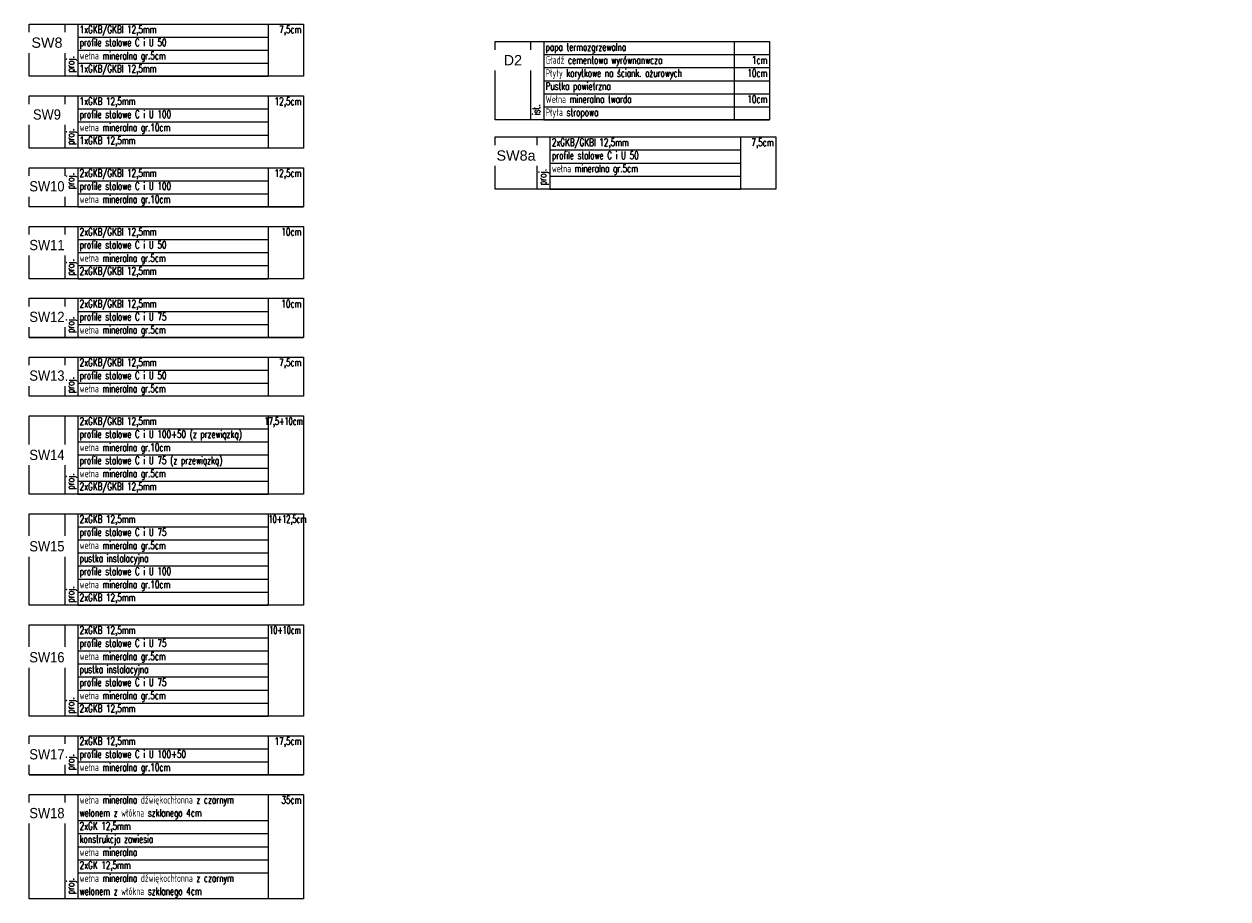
# Model space of a CAD drawing. Header units: centimetres. Extents: x -228435 to 56419, y -89367 to 477256.
# Tile 2 of 53: x -228435 to -163956, y -45923 to 977. Entities that reach past the tile are written whole.
import ezdxf
from ezdxf.enums import TextEntityAlignment as Align

# ---------------------------------------------------------------- set-up
doc = ezdxf.new("R2010")
doc.units = ezdxf.units.CM
doc.header["$LTSCALE"] = 50
doc.layers.get('0').update_dxf_attribs({"color": 8})
for name, color, linetype in [('ARCH_INFO_OPISY', 8, 'Continuous'), ('D2$0$ARCH_INFO_OPISY', 8, 'Continuous'), ('przegrody dla rzutów$0$RYSUNKOWE_XREF', 8, 'Continuous'), ('SW10$0$ARCH_INFO_OPISY', 8, 'Continuous'), ('SW11$0$ARCH_INFO_OPISY', 8, 'Continuous'), ('SW12$0$ARCH_INFO_OPISY', 8, 'Continuous'), ('SW13$0$ARCH_INFO_OPISY', 8, 'Continuous'), ('SW14$0$ARCH_INFO_OPISY', 8, 'Continuous'), ('SW15$0$ARCH_INFO_OPISY', 8, 'Continuous'), ('SW16$0$ARCH_INFO_OPISY', 8, 'Continuous'), ('SW17$0$ARCH_INFO_OPISY', 8, 'Continuous'), ('SW18$0$ARCH_INFO_OPISY', 8, 'Continuous'), ('SW8$0$ARCH_INFO_OPISY', 8, 'Continuous'), ('SW9$0$ARCH_INFO_OPISY', 8, 'Continuous')]:
    doc.layers.add(name, color=color, linetype=linetype)
for name, color, linetype, lineweight in [('ARCH_TABELKA', 8, 'Continuous', 5), ('D2$0$ARCH_TABELKA', 8, 'Continuous', 5), ('Legenda rzuty$0$ARCH_INFO_WYMIARY', 8, 'Continuous', 9), ('SW10$0$ARCH_TABELKA', 8, 'Continuous', 5), ('SW11$0$ARCH_TABELKA', 8, 'Continuous', 5), ('SW12$0$ARCH_TABELKA', 8, 'Continuous', 5), ('SW13$0$ARCH_TABELKA', 8, 'Continuous', 5), ('SW14$0$ARCH_TABELKA', 8, 'Continuous', 5), ('SW15$0$ARCH_TABELKA', 8, 'Continuous', 5), ('SW16$0$ARCH_TABELKA', 8, 'Continuous', 5), ('SW17$0$ARCH_TABELKA', 8, 'Continuous', 5), ('SW18$0$ARCH_TABELKA', 8, 'Continuous', 5), ('SW8$0$ARCH_TABELKA', 8, 'Continuous', 5), ('SW9$0$ARCH_TABELKA', 8, 'Continuous', 5)]:
    doc.layers.add(name, color=color, linetype=linetype, lineweight=lineweight)
doc.styles.add('Arial', font='ARIAL.TTF')
doc.styles.add('D2$0$Arial', font='ARIAL.TTF')
doc.styles.add('D2$0$Romans', font='Romans.shx')
doc.styles.add('Legenda rzuty$0$wymiary_cuprum', font='Romans.shx', dxfattribs={"width": 0.6})
doc.styles.add('Romans', font='Romans.shx')
doc.styles.add('SW10$0$Arial', font='ARIAL.TTF')
doc.styles.add('SW10$0$Romans', font='Romans.shx')
doc.styles.add('SW11$0$Arial', font='ARIAL.TTF')
doc.styles.add('SW11$0$Romans', font='Romans.shx')
doc.styles.add('SW12$0$Arial', font='ARIAL.TTF')
doc.styles.add('SW12$0$Romans', font='Romans.shx')
doc.styles.add('SW13$0$Arial', font='ARIAL.TTF')
doc.styles.add('SW13$0$Romans', font='Romans.shx')
doc.styles.add('SW14$0$Arial', font='ARIAL.TTF')
doc.styles.add('SW14$0$Romans', font='Romans.shx')
doc.styles.add('SW15$0$Arial', font='ARIAL.TTF')
doc.styles.add('SW15$0$Romans', font='Romans.shx')
doc.styles.add('SW16$0$Arial', font='ARIAL.TTF')
doc.styles.add('SW16$0$Romans', font='Romans.shx')
doc.styles.add('SW17$0$Arial', font='ARIAL.TTF')
doc.styles.add('SW17$0$Romans', font='Romans.shx')
doc.styles.add('SW18$0$Arial', font='ARIAL.TTF')
doc.styles.add('SW18$0$Romans', font='Romans.shx')
doc.styles.add('SW8$0$Arial', font='ARIAL.TTF')
doc.styles.add('SW8$0$Romans', font='Romans.shx')
doc.styles.add('SW9$0$Arial', font='ARIAL.TTF')
doc.styles.add('SW9$0$Romans', font='Romans.shx')

# ---------------------------------------------------------------- blocks, each defined once
blk = doc.blocks.new('Legenda rzuty_1')
at = {"layer": 'Legenda rzuty$0$ARCH_INFO_WYMIARY', "color": 55, "insert": (-4281.6, 4123.5), "char_height": 28, "attachment_point": 1, "style": 'Legenda rzuty$0$wymiary_cuprum'}
blk.add_mtext('\\A1;', dxfattribs=at)
blk = doc.blocks.new('D2')
at = {"layer": 'D2$0$ARCH_TABELKA'}
blk.add_line((-36672, 4258.9), (-36672, 3838.9), dxfattribs=at)
blk.add_lwpolyline([(-37952, 4258.9), (-36482, 4258.9), (-36482, 3838.9), (-37952, 3838.9)], close=True, dxfattribs=at)
for points in [[(-37762, 4258.9), (-37762, 3838.9)], [(-37692, 4258.9), (-37692, 3838.9)], [(-37692, 4188.9), (-36482, 4188.9)], [(-37692, 4118.9), (-36482, 4118.9)], [(-37692, 4048.9), (-36482, 4048.9)], [(-37692, 3978.9), (-36482, 3978.9)], [(-37692, 3908.9), (-36482, 3908.9)], [(-37692, 3838.9), (-36482, 3838.9)], [(-37692, 3838.9), (-36482, 3838.9)]]:
    blk.add_lwpolyline(points, dxfattribs=at)
at = {"layer": 'D2$0$ARCH_INFO_OPISY', "color": 191, "style": 'D2$0$Romans', "width": 0.7}
for s, p in [('papa termozgrzewalna', (-37682, 4209.6)), ('Gładź cementowa wyrównanwcza', (-37682, 4139.6)), ('Płyty korytkowe na ściank. ażurowych', (-37682, 4069.6)), ('Pustka powietrzna', (-37682, 3999.6)), ('Wełna mineralna twarda', (-37682, 3929.6)), ('Płyta stropowa', (-37682, 3859.6))]:
    blk.add_text(s, height=40.5, dxfattribs=at).set_placement(p)
for s, p in [('1cm', (-36494.3, 4139.6)), ('10cm', (-36494.3, 4069.6)), ('10cm', (-36494.3, 3929.6))]:
    blk.add_text(s, height=40.5, dxfattribs=at).set_placement(p, align=Align.RIGHT)
blk.add_text('ist.', height=40.5, rotation=90, dxfattribs=at).set_placement((-37711.8, 3864.1))
at = {"layer": 'D2$0$ARCH_INFO_OPISY', "color": 191, "insert": (-37857, 4158.9), "char_height": 55, "width": 190, "attachment_point": 5, "style": 'D2$0$Arial', "bg_fill": 2}
blk.add_mtext('D2', dxfattribs=at)
blk = doc.blocks.new('SW8')
at = {"layer": 'SW8$0$ARCH_TABELKA'}
blk.add_line((-41322, 4539.5), (-41322, 4259.5), dxfattribs=at)
blk.add_lwpolyline([(-42602, 4539.5), (-41132, 4539.5), (-41132, 4259.5), (-42602, 4259.5)], close=True, dxfattribs=at)
for points in [[(-42412, 4539.5), (-42412, 4259.5)], [(-42342, 4539.5), (-42342, 4259.5)], [(-42342, 4469.5), (-41322, 4469.5)], [(-42342, 4399.5), (-41322, 4399.5)], [(-42342, 4329.5), (-41322, 4329.5)], [(-42342, 4259.5), (-41322, 4259.5)]]:
    blk.add_lwpolyline(points, dxfattribs=at)
at = {"layer": 'SW8$0$ARCH_INFO_OPISY', "color": 191, "style": 'SW8$0$Romans', "width": 0.7}
for s, p in [('1xGKB/GKBI 12,5mm  ', (-42331.9, 4490.6)), ('profile stalowe C i U 50', (-42331.9, 4420.6)), ('wełna mineralna gr.5cm', (-42332, 4350.2)), ('1xGKB/GKBI 12,5mm  ', (-42331.9, 4280.6))]:
    blk.add_text(s, height=40.5, dxfattribs=at).set_placement(p)
blk.add_text('7,5cm', height=40.5, dxfattribs=at).set_placement((-41144.3, 4490.2), align=Align.RIGHT)
blk.add_text('proj.', height=40.5, rotation=90, dxfattribs=at).set_placement((-42361.8, 4281.2))
at = {"layer": 'SW8$0$ARCH_INFO_OPISY', "color": 191, "insert": (-42507, 4439.5), "char_height": 55, "width": 190, "attachment_point": 5, "style": 'SW8$0$Arial', "bg_fill": 2}
blk.add_mtext('SW8', dxfattribs=at)
blk = doc.blocks.new('SW9')
at = {"layer": 'SW9$0$ARCH_TABELKA'}
blk.add_line((-41322, 3909.5), (-41322, 3629.5), dxfattribs=at)
blk.add_lwpolyline([(-42602, 3909.5), (-41132, 3909.5), (-41132, 3629.5), (-42602, 3629.5)], close=True, dxfattribs=at)
for points in [[(-42412, 3909.5), (-42412, 3629.5)], [(-42342, 3909.5), (-42342, 3629.5)], [(-42342, 3839.5), (-41322, 3839.5)], [(-42342, 3769.5), (-41322, 3769.5)], [(-42342, 3699.5), (-41322, 3699.5)]]:
    blk.add_lwpolyline(points, dxfattribs=at)
at = {"layer": 'SW9$0$ARCH_INFO_OPISY', "color": 191, "style": 'SW9$0$Romans', "width": 0.7}
for s, p in [('1xGKB 12,5mm  ', (-42331.9, 3860.6)), ('profile stalowe C i U 100', (-42331.9, 3790.6)), ('wełna mineralna gr.10cm', (-42332, 3720.2)), ('1xGKB 12,5mm  ', (-42331.9, 3650.6))]:
    blk.add_text(s, height=40.5, dxfattribs=at).set_placement(p)
blk.add_text('12,5cm', height=40.5, dxfattribs=at).set_placement((-41144.3, 3860.2), align=Align.RIGHT)
at = {"layer": 'SW9$0$ARCH_INFO_OPISY', "color": 191, "insert": (-42507, 3809.5), "char_height": 55, "width": 190, "attachment_point": 5, "style": 'SW9$0$Arial', "bg_fill": 2}
blk.add_mtext('{\\W0.9;SW9}', dxfattribs=at)
at = {"layer": 'SW9$0$ARCH_INFO_OPISY', "color": 191, "style": 'SW9$0$Romans', "width": 0.7}
blk.add_text('proj.', height=40.5, rotation=90, dxfattribs=at).set_placement((-42361.8, 3647.9))
blk = doc.blocks.new('SW10')
at = {"layer": 'SW10$0$ARCH_TABELKA'}
blk.add_line((-41322, 3594.5), (-41322, 3384.5), dxfattribs=at)
blk.add_lwpolyline([(-42602, 3594.5), (-41132, 3594.5), (-41132, 3384.5), (-42602, 3384.5)], close=True, dxfattribs=at)
for points in [[(-42412, 3594.5), (-42412, 3384.5)], [(-42342, 3594.5), (-42342, 3384.5)], [(-42342, 3524.5), (-41322, 3524.5)], [(-42342, 3454.5), (-41322, 3454.5)], [(-42342, 3384.5), (-41132, 3384.5)]]:
    blk.add_lwpolyline(points, dxfattribs=at)
at = {"layer": 'SW10$0$ARCH_INFO_OPISY', "color": 191, "style": 'SW10$0$Romans', "width": 0.7}
for s, p in [('2xGKB/GKBI 12,5mm  ', (-42331.9, 3545.6)), ('profile stalowe C i U 100', (-42331.9, 3475.6)), ('wełna mineralna gr.10cm', (-42332, 3405.2))]:
    blk.add_text(s, height=40.5, dxfattribs=at).set_placement(p)
blk.add_text('12,5cm', height=40.5, dxfattribs=at).set_placement((-41144.3, 3545.2), align=Align.RIGHT)
at = {"layer": 'SW10$0$ARCH_INFO_OPISY', "color": 191, "insert": (-42507, 3494.5), "char_height": 55, "width": 190, "attachment_point": 5, "style": 'SW10$0$Arial', "bg_fill": 2}
blk.add_mtext('{\\W0.9;SW10}', dxfattribs=at)
at = {"layer": 'SW10$0$ARCH_INFO_OPISY', "color": 191, "style": 'SW10$0$Romans', "width": 0.7}
blk.add_text('proj.', height=40.5, rotation=90, dxfattribs=at).set_placement((-42361.8, 3479.7))
blk = doc.blocks.new('SW11')
at = {"layer": 'SW11$0$ARCH_TABELKA'}
blk.add_line((-41322, 3279.5), (-41322, 2999.5), dxfattribs=at)
blk.add_lwpolyline([(-42602, 3279.5), (-41132, 3279.5), (-41132, 2999.5), (-42602, 2999.5)], close=True, dxfattribs=at)
for points in [[(-42412, 3279.5), (-42412, 2999.5)], [(-42342, 3279.5), (-42342, 2999.5)], [(-42342, 3209.5), (-41322, 3209.5)], [(-42342, 3139.5), (-41322, 3139.5)], [(-42342, 3069.5), (-41322, 3069.5)], [(-42342, 2999.5), (-41322, 2999.5)]]:
    blk.add_lwpolyline(points, dxfattribs=at)
at = {"layer": 'SW11$0$ARCH_INFO_OPISY', "color": 191, "style": 'SW11$0$Romans', "width": 0.7}
for s, p in [('2xGKB/GKBI 12,5mm  ', (-42331.9, 3230.6)), ('profile stalowe C i U 50', (-42331.9, 3160.6)), ('wełna mineralna gr.5cm', (-42332, 3090.2)), ('2xGKB/GKBI 12,5mm  ', (-42331.9, 3020.6))]:
    blk.add_text(s, height=40.5, dxfattribs=at).set_placement(p)
blk.add_text('10cm', height=40.5, dxfattribs=at).set_placement((-41144.3, 3230.2), align=Align.RIGHT)
at = {"layer": 'SW11$0$ARCH_INFO_OPISY', "color": 191, "insert": (-42507, 3179.5), "char_height": 55, "width": 190, "attachment_point": 5, "style": 'SW11$0$Arial', "bg_fill": 2}
blk.add_mtext('{\\W0.9;SW11}', dxfattribs=at)
at = {"layer": 'SW11$0$ARCH_INFO_OPISY', "color": 191, "style": 'SW11$0$Romans', "width": 0.7}
blk.add_text('proj.', height=40.5, rotation=90, dxfattribs=at).set_placement((-42361.8, 3017.8))
blk = doc.blocks.new('SW12')
at = {"layer": 'SW12$0$ARCH_TABELKA'}
blk.add_line((-41322, 3279.5), (-41322, 3069.5), dxfattribs=at)
blk.add_lwpolyline([(-42602, 3279.5), (-41132, 3279.5), (-41132, 3069.5), (-42602, 3069.5)], close=True, dxfattribs=at)
for points in [[(-42412, 3279.5), (-42412, 3069.5)], [(-42342, 3279.5), (-42342, 3069.5)], [(-42342, 3209.5), (-41322, 3209.5)], [(-42342, 3139.5), (-41322, 3139.5)], [(-42602, 3069.5), (-41132, 3069.5)]]:
    blk.add_lwpolyline(points, dxfattribs=at)
at = {"layer": 'SW12$0$ARCH_INFO_OPISY', "color": 191, "style": 'SW12$0$Romans', "width": 0.7}
for s, p in [('2xGKB/GKBI 12,5mm  ', (-42331.9, 3230.6)), ('profile stalowe C i U 75', (-42331.9, 3160.6)), ('wełna mineralna gr.5cm', (-42332, 3090.2))]:
    blk.add_text(s, height=40.5, dxfattribs=at).set_placement(p)
blk.add_text('10cm', height=40.5, dxfattribs=at).set_placement((-41144.3, 3230.2), align=Align.RIGHT)
at = {"layer": 'SW12$0$ARCH_INFO_OPISY', "color": 191, "insert": (-42507, 3179.5), "char_height": 55, "width": 190, "attachment_point": 5, "style": 'SW12$0$Arial', "bg_fill": 2}
blk.add_mtext('{\\W0.9;SW12}', dxfattribs=at)
at = {"layer": 'SW12$0$ARCH_INFO_OPISY', "color": 191, "style": 'SW12$0$Romans', "width": 0.7}
blk.add_text('proj.', height=40.5, rotation=90, dxfattribs=at).set_placement((-42361.8, 3094.7))
blk = doc.blocks.new('SW13')
at = {"layer": 'SW13$0$ARCH_TABELKA'}
blk.add_line((-41322, 3559.5), (-41322, 3349.5), dxfattribs=at)
blk.add_lwpolyline([(-42602, 3559.5), (-41132, 3559.5), (-41132, 3349.5), (-42602, 3349.5)], close=True, dxfattribs=at)
for points in [[(-42412, 3559.5), (-42412, 3349.5)], [(-42342, 3559.5), (-42342, 3349.5)], [(-42342, 3489.5), (-41322, 3489.5)], [(-42342, 3419.5), (-41322, 3419.5)]]:
    blk.add_lwpolyline(points, dxfattribs=at)
at = {"layer": 'SW13$0$ARCH_INFO_OPISY', "color": 191, "style": 'SW13$0$Romans', "width": 0.7}
for s, p in [('2xGKB/GKBI 12,5mm  ', (-42331.9, 3510.6)), ('profile stalowe C i U 50', (-42331.9, 3440.6)), ('wełna mineralna gr.5cm', (-42332, 3370.2))]:
    blk.add_text(s, height=40.5, dxfattribs=at).set_placement(p)
blk.add_text('7,5cm', height=40.5, dxfattribs=at).set_placement((-41144.3, 3510.2), align=Align.RIGHT)
at = {"layer": 'SW13$0$ARCH_INFO_OPISY', "color": 191, "insert": (-42507, 3459.5), "char_height": 55, "width": 190, "attachment_point": 5, "style": 'SW13$0$Arial', "bg_fill": 2}
blk.add_mtext('{\\W0.9;SW13}', dxfattribs=at)
at = {"layer": 'SW13$0$ARCH_INFO_OPISY', "color": 191, "style": 'SW13$0$Romans', "width": 0.7}
blk.add_text('proj.', height=40.5, rotation=90, dxfattribs=at).set_placement((-42361.8, 3366.8))
blk = doc.blocks.new('SW14')
at = {"layer": 'SW14$0$ARCH_TABELKA'}
for q in [(-41322, 2824.5), (-41322, 2544.5)]:
    blk.add_line((-41322, 2964.5), q, dxfattribs=at)
blk.add_lwpolyline([(-42602, 2964.5), (-41132, 2964.5), (-41132, 2544.5), (-42602, 2544.5)], close=True, dxfattribs=at)
for points in [[(-42412, 2964.5), (-42412, 2544.5)], [(-42342, 2964.5), (-42342, 2824.5)], [(-42342, 2964.5), (-42342, 2544.5)], [(-42342, 2894.5), (-41322, 2894.5)], [(-42342, 2824.5), (-41322, 2824.5)], [(-42342, 2754.5), (-41322, 2754.5)], [(-42342, 2684.5), (-41322, 2684.5)], [(-42342, 2614.5), (-41322, 2614.5)], [(-42342, 2544.5), (-41322, 2544.5)]]:
    blk.add_lwpolyline(points, dxfattribs=at)
at = {"layer": 'SW14$0$ARCH_INFO_OPISY', "color": 191, "style": 'SW14$0$Romans', "width": 0.7}
for s, p in [('2xGKB/GKBI 12,5mm  ', (-42331.9, 2915.6)), ('profile stalowe C i U 100+50 (z przewiązką)', (-42331.9, 2845.6)), ('wełna mineralna gr.10cm', (-42332, 2775.2)), ('profile stalowe C i U 75 (z przewiązką)', (-42331.9, 2705.6)), ('wełna mineralna gr.5cm', (-42332, 2635.2)), ('2xGKB/GKBI 12,5mm  ', (-42331.9, 2565.6))]:
    blk.add_text(s, height=40.5, dxfattribs=at).set_placement(p)
at = {"layer": 'SW14$0$ARCH_INFO_OPISY', "color": 191, "style": 'SW14$0$Romans', "width": 0.55}
blk.add_text('17,5+10cm', height=40.5, dxfattribs=at).set_placement((-41136.8, 2915.2), align=Align.RIGHT)
at = {"layer": 'SW14$0$ARCH_INFO_OPISY', "color": 191, "style": 'SW14$0$Romans', "width": 0.7}
blk.add_text('proj.', height=40.5, rotation=90, dxfattribs=at).set_placement((-42361.8, 2569.2))
at = {"layer": 'SW14$0$ARCH_INFO_OPISY', "color": 191, "insert": (-42507, 2754.5), "char_height": 55, "width": 190, "attachment_point": 5, "style": 'SW14$0$Arial', "bg_fill": 2}
blk.add_mtext('{\\W0.9;SW14}', dxfattribs=at)
blk = doc.blocks.new('SW15')
at = {"layer": 'SW15$0$ARCH_TABELKA'}
blk.add_line((-44422, 4633.3), (-44422, 4143.3), dxfattribs=at)
for points in [[(-44232, 4143.3), (-45702, 4143.3), (-45702, 4633.3), (-44232, 4633.3), (-44232, 4143.3)], [(-45512, 4633.3), (-45512, 4143.3)], [(-45442, 4633.3), (-45442, 4143.3)], [(-45442, 4563.3), (-44422, 4563.3)], [(-45442, 4493.3), (-44422, 4493.3)], [(-45442, 4423.3), (-44422, 4423.3)], [(-45442, 4353.3), (-44422, 4353.3)], [(-45442, 4283.3), (-44422, 4283.3)], [(-45442, 4213.3), (-44422, 4213.3)], [(-45442, 4143.3), (-44422, 4143.3)]]:
    blk.add_lwpolyline(points, dxfattribs=at)
at = {"layer": 'SW15$0$ARCH_INFO_OPISY', "color": 191, "style": 'SW15$0$Romans'}
for s, width, p in [('2xGKB 12,5mm  ', 0.7, (-45431.9, 4584.4)), ('10+12,5cm', 0.52, (-44420.2, 4584.4)), ('profile stalowe C i U 75 ', 0.7, (-45431.9, 4514.4)), ('wełna mineralna gr.5cm', 0.7, (-45432, 4444)), ('pustka instalacyjna', 0.7, (-45431.9, 4374.4)), ('profile stalowe C i U 100 ', 0.7, (-45431.9, 4304.4)), ('wełna mineralna gr.10cm', 0.7, (-45432, 4234)), ('2xGKB 12,5mm  ', 0.7, (-45431.9, 4164.4))]:
    blk.add_text(s, height=40.5, dxfattribs=dict(at, width=width)).set_placement(p)
at = {"layer": 'SW15$0$ARCH_INFO_OPISY', "color": 191, "style": 'SW15$0$Romans', "width": 0.7}
blk.add_text('proj.', height=40.5, rotation=90, dxfattribs=at).set_placement((-45461.8, 4157.6))
at = {"layer": 'SW15$0$ARCH_INFO_OPISY', "color": 191, "insert": (-45607, 4458.4), "char_height": 55, "width": 190, "attachment_point": 5, "style": 'SW15$0$Arial', "bg_fill": 2}
blk.add_mtext('{\\W0.9;SW15}', dxfattribs=at)
blk = doc.blocks.new('SW16')
at = {"layer": 'SW16$0$ARCH_TABELKA'}
blk.add_line((-44422, 4633.3), (-44422, 4143.3), dxfattribs=at)
for points in [[(-44232, 4143.3), (-45702, 4143.3), (-45702, 4633.3), (-44232, 4633.3), (-44232, 4143.3)], [(-45512, 4633.3), (-45512, 4143.3)], [(-45442, 4633.3), (-45442, 4143.3)], [(-45442, 4563.3), (-44422, 4563.3)], [(-45442, 4493.3), (-44422, 4493.3)], [(-45442, 4423.3), (-44422, 4423.3)], [(-45442, 4353.3), (-44422, 4353.3)], [(-45442, 4283.3), (-44422, 4283.3)], [(-45442, 4213.3), (-44422, 4213.3)], [(-45442, 4143.3), (-44422, 4143.3)]]:
    blk.add_lwpolyline(points, dxfattribs=at)
at = {"layer": 'SW16$0$ARCH_INFO_OPISY', "color": 191, "style": 'SW16$0$Romans'}
for s, width, p in [('2xGKB 12,5mm  ', 0.7, (-45431.9, 4584.4)), ('10+10cm', 0.6, (-44416.9, 4584.4)), ('profile stalowe C i U 75 ', 0.7, (-45431.9, 4514.4)), ('wełna mineralna gr.5cm', 0.7, (-45432, 4444)), ('pustka instalacyjna', 0.7, (-45431.9, 4374.4)), ('profile stalowe C i U 75 ', 0.7, (-45431.9, 4304.4)), ('wełna mineralna gr.5cm', 0.7, (-45432, 4234)), ('2xGKB 12,5mm  ', 0.7, (-45431.9, 4164.4))]:
    blk.add_text(s, height=40.5, dxfattribs=dict(at, width=width)).set_placement(p)
at = {"layer": 'SW16$0$ARCH_INFO_OPISY', "color": 191, "style": 'SW16$0$Romans', "width": 0.7}
blk.add_text('proj.', height=40.5, rotation=90, dxfattribs=at).set_placement((-45461.8, 4157.6))
at = {"layer": 'SW16$0$ARCH_INFO_OPISY', "color": 191, "insert": (-45607, 4458.4), "char_height": 55, "width": 190, "attachment_point": 5, "style": 'SW16$0$Arial', "bg_fill": 2}
blk.add_mtext('{\\W0.9;SW16}', dxfattribs=at)
blk = doc.blocks.new('SW17')
at = {"layer": 'SW17$0$ARCH_TABELKA'}
blk.add_line((-41322, 4224.5), (-41322, 4014.5), dxfattribs=at)
blk.add_lwpolyline([(-42602, 4224.5), (-41132, 4224.5), (-41132, 4014.5), (-42602, 4014.5)], close=True, dxfattribs=at)
for points in [[(-42412, 4224.5), (-42412, 4014.5)], [(-42342, 4224.5), (-42342, 4014.5)], [(-42342, 4154.5), (-41322, 4154.5)], [(-42342, 4084.5), (-41322, 4084.5)], [(-42602, 4014.5), (-41132, 4014.5)]]:
    blk.add_lwpolyline(points, dxfattribs=at)
at = {"layer": 'SW17$0$ARCH_INFO_OPISY', "color": 191, "style": 'SW17$0$Romans', "width": 0.7}
for s, p in [('2xGKB 12,5mm  ', (-42331.9, 4175.6)), ('profile stalowe C i U 100+50', (-42331.9, 4105.6)), ('wełna mineralna gr.10cm', (-42332, 4035.2))]:
    blk.add_text(s, height=40.5, dxfattribs=at).set_placement(p)
blk.add_text('17,5cm', height=40.5, dxfattribs=at).set_placement((-41144.3, 4175.2), align=Align.RIGHT)
at = {"layer": 'SW17$0$ARCH_INFO_OPISY', "color": 191, "insert": (-42507, 4124.5), "char_height": 55, "width": 190, "attachment_point": 5, "style": 'SW17$0$Arial', "bg_fill": 2}
blk.add_mtext('{\\W0.9;SW17}', dxfattribs=at)
at = {"layer": 'SW17$0$ARCH_INFO_OPISY', "color": 191, "style": 'SW17$0$Romans', "width": 0.7}
blk.add_text('proj.', height=40.5, rotation=90, dxfattribs=at).set_placement((-42361.8, 4039.7))
blk = doc.blocks.new('SW18')
at = {"layer": 'SW18$0$ARCH_TABELKA'}
blk.add_line((-41322, 4224.5), (-41322, 3664.5), dxfattribs=at)
blk.add_lwpolyline([(-42602, 4224.5), (-41132, 4224.5), (-41132, 3664.5), (-42602, 3664.5)], close=True, dxfattribs=at)
for points in [[(-42412, 4224.5), (-42412, 3664.5)], [(-42342, 4224.5), (-42342, 3664.5)], [(-42342, 4084.5), (-41322, 4084.5)], [(-42342, 4014.5), (-41322, 4014.5)], [(-42342, 3944.5), (-41322, 3944.5)], [(-42342, 3874.5), (-41322, 3874.5)], [(-42342, 3804.5), (-41322, 3804.5)]]:
    blk.add_lwpolyline(points, dxfattribs=at)
at = {"layer": 'SW18$0$ARCH_INFO_OPISY', "color": 191, "style": 'SW18$0$Romans', "width": 0.7}
for s, p in [('wełna mineralna dźwiękochłonna z czarnym', (-42331.9, 4175.6)), ('welonem z włókna szklanego 4cm', (-42331.9, 4105.6)), ('2xGK 12,5mm  ', (-42331.9, 4035.6)), ('konstrukcja zawiesia', (-42331.9, 3965.6)), ('wełna mineralna ', (-42332, 3895.2)), ('2xGK 12,5mm  ', (-42331.9, 3825.6)), ('wełna mineralna dźwiękochłonna z czarnym', (-42331.9, 3755.6)), ('welonem z włókna szklanego 4cm', (-42331.9, 3685.6))]:
    blk.add_text(s, height=40.5, dxfattribs=at).set_placement(p)
blk.add_text('35cm', height=40.5, dxfattribs=at).set_placement((-41144.3, 4175.2), align=Align.RIGHT)
blk.add_text('proj.', height=40.5, rotation=90, dxfattribs=at).set_placement((-42361.8, 3689.9))
at = {"layer": 'SW18$0$ARCH_INFO_OPISY', "color": 191, "insert": (-42507, 4124.5), "char_height": 55, "width": 190, "attachment_point": 5, "style": 'SW18$0$Arial', "bg_fill": 2}
blk.add_mtext('{\\W0.9;SW18}', dxfattribs=at)

msp = doc.modelspace()

# ---------------------------------------------------------------- linework, layer by layer
at = {"layer": 'ARCH_TABELKA'}
msp.add_line((-190067.56, -5074.586), (-190067.56, -7874.586), dxfattribs=at)
msp.add_lwpolyline([(-203202.337, -5074.586), (-188167.56, -5074.586), (-188167.56, -7874.586), (-203202.337, -7874.586)], close=True, dxfattribs=at)
for points in [[(-200967.56, -5074.586), (-200967.56, -7874.586)], [(-200267.56, -5074.586), (-200267.56, -7874.586)], [(-200267.56, -5774.586), (-190067.56, -5774.586)], [(-200267.56, -6474.586), (-190067.56, -6474.586)], [(-200267.56, -7174.586), (-190067.56, -7174.586)], [(-200267.56, -7874.586), (-190067.56, -7874.586)]]:
    msp.add_lwpolyline(points, dxfattribs=at)

# ---------------------------------------------------------------- block references
at = {"xscale": 10, "yscale": 10, "zscale": 10}
msp.add_blockref('Legenda rzuty_1', (-121140, -45000), dxfattribs=at)
at = {"layer": 'przegrody dla rzutów$0$RYSUNKOWE_XREF', "xscale": 10, "yscale": 10, "zscale": 10}
for name, p in [('SW8', (197860, -44418.286)), ('D2', (176317.346, -42548.682)), ('SW9', (197860, -41968.286)), ('SW10', (197860, -42668.286)), ('SW11', (197860, -42668.286)), ('SW12', (197860, -46518.286)), ('SW13', (197860, -52468.286)), ('SW14', (197860, -49668.286)), ('SW15', (228860, -71606.061)), ('SW16', (228860, -77556.061)), ('SW17', (197860, -79418.286)), ('SW18', (197860, -82568.286))]:
    msp.add_blockref(name, p, dxfattribs=at)

# ---------------------------------------------------------------- texts
at = {"layer": 'ARCH_INFO_OPISY', "style": 'Romans', "width": 0.7}
for s, p in [('2xGKB/GKBI 12,5mm  ', (-200166.716, -5563.399)), ('profile stalowe C i U 50', (-200166.716, -6263.399)), ('wełna mineralna gr.5cm', (-200167.56, -6967.564))]:
    msp.add_text(s, height=405, dxfattribs=at).set_placement(p)
msp.add_text('7,5cm', height=405, dxfattribs=at).set_placement((-188290.805, -5567.564), align=Align.RIGHT)
msp.add_text('proj.', height=405, rotation=90, dxfattribs=at).set_placement((-200466.375, -7657.477))

# ---------------------------------------------------------------- next in the draw order: texts
at = {"layer": 'ARCH_INFO_OPISY', "insert": (-202084.949, -6074.586), "char_height": 550, "width": 2234.77701, "attachment_point": 5, "style": 'Arial', "bg_fill": 2}
msp.add_mtext('SW8a', dxfattribs=at)

doc.saveas('drawing.dxf')
